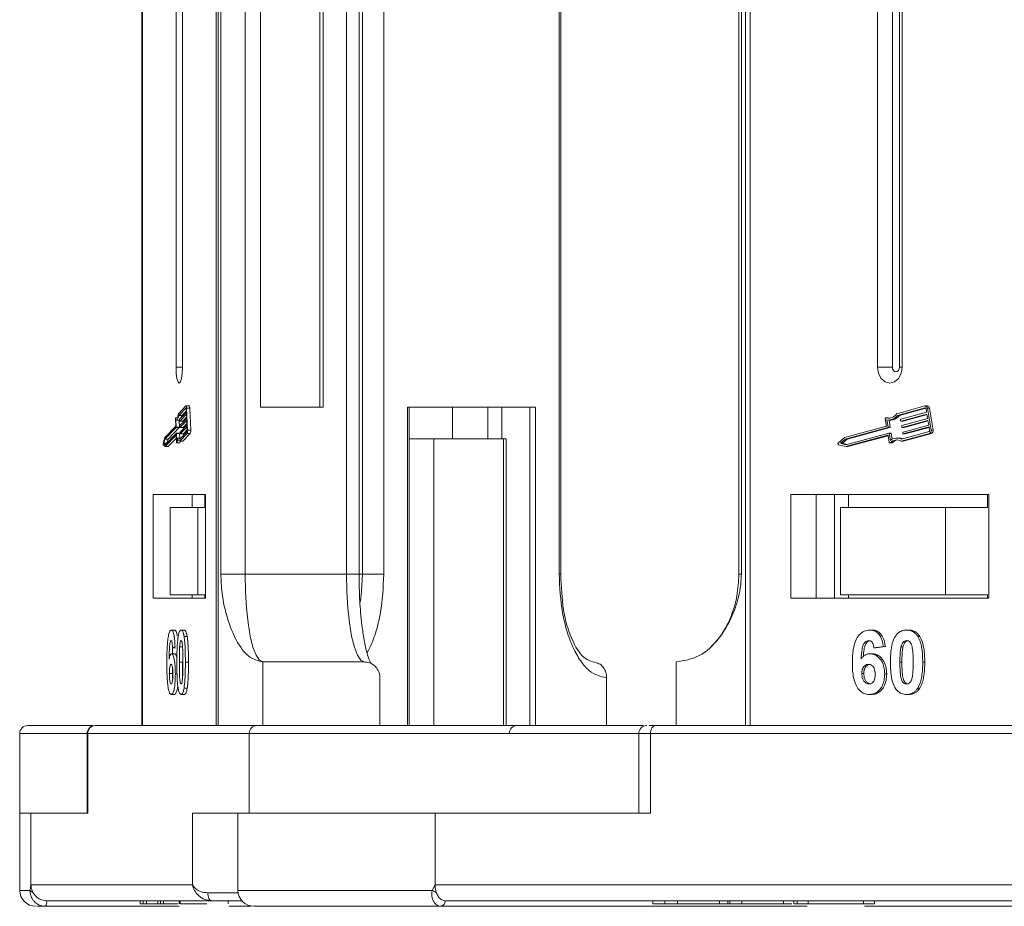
# Model space of a CAD drawing. Header units: millimetres. Extents: x -645 to 830, y -176 to 857.
# Tile 9 of 76: x -136 to -74, y 53 to 109. Entities that reach past the tile are written whole.
import ezdxf

# ---------------------------------------------------------------- set-up
doc = ezdxf.new("R2010")
doc.units = ezdxf.units.MM

msp = doc.modelspace()

# ---------------------------------------------------------------- linework, layer by layer
at = {"color": 7, "linetype": 'Continuous', "lineweight": 15}
for p, q in [((-128.242, 164.526), (-128.242, 64.526)), ((-128.2, 64.526), (-128.2, 164.526)), ((-126.096, 164.526), (-126.096, 87.026)), ((-125.687, 87.026), (-125.687, 164.526)), ((-123.583, 164.526), (-123.583, 64.526)), ((-123.454, 64.526), (-123.454, 164.526)), ((-123.285, 164.526), (-123.285, 74.026)), ((-121.765, 74.026), (-121.765, 164.526)), ((-120.786, 164.526), (-120.786, 84.526)), ((-117.075, 84.526), (-117.075, 164.526)), ((-116.87, 84.526), (-116.87, 164.526)), ((-115.402, 164.526), (-115.402, 74.026)), ((-114.606, 74.026), (-114.606, 164.526)), ((-114.401, 164.526), (-114.401, 74.026)), ((-113.053, 74.026), (-113.053, 164.526)), ((-102.046, 164.526), (-102.046, 74.026)), ((-101.934, 74.026), (-101.934, 164.526)), ((-90.766, 164.526), (-90.766, 74.026)), ((-90.606, 74.026), (-90.606, 164.526)), ((-90.345, 164.526), (-90.345, 64.526)), ((-90.047, 64.526), (-90.047, 164.526)), ((-82.063, 164.526), (-82.063, 87.026)), ((-81.13, 164.526), (-81.13, 87.026)), ((-80.688, 87.026), (-80.688, 164.526)), ((-80.511, 87.026), (-80.511, 164.526)), ((-125.687, 87.026), (-126.096, 87.026)), ((-81.13, 87.026), (-82.063, 87.026)), ((-80.511, 87.026), (-80.688, 87.026)), ((-125.474, 84.593), (-125.94, 84.111)), ((-125.469, 84.478), (-125.928, 84.004)), ((-125.871, 83.763), (-125.445, 84.203)), ((-125.44, 84.088), (-125.866, 83.648)), ((-125.732, 84.004), (-125.449, 84.296)), ((-125.464, 84.478), (-125.469, 84.478)), ((-125.271, 84.597), (-125.467, 84.597)), ((-125.445, 84.203), (-125.455, 84.433)), ((-125.428, 83.801), (-125.44, 84.088)), ((-125.372, 83.078), (-125.432, 84.457)), ((-125.432, 84.457), (-125.236, 84.457)), ((-125.176, 83.078), (-125.236, 84.457)), ((-120.786, 84.526), (-116.87, 84.526)), ((-103.524, 84.526), (-111.575, 84.526)), ((-111.575, 84.526), (-111.575, 64.526)), ((-111.464, 64.526), (-111.464, 84.526)), ((-108.739, 84.526), (-108.739, 82.526)), ((-106.523, 84.526), (-106.523, 82.526)), ((-105.635, 82.526), (-105.635, 84.526)), ((-103.886, 84.526), (-103.886, 64.526)), ((-103.524, 64.526), (-103.524, 84.526)), ((-79.088, 84.593), (-80.856, 84.111)), ((-79.069, 84.478), (-80.81, 84.004)), ((-80.684, 84.004), (-79.024, 84.456)), ((-80.594, 83.763), (-78.978, 84.203)), ((-78.959, 84.088), (-80.575, 83.648)), ((-79.05, 84.478), (-79.069, 84.478)), ((-78.934, 84.597), (-79.06, 84.597)), ((-78.978, 84.203), (-79.015, 84.433)), ((-78.912, 83.801), (-78.959, 84.088)), ((-78.7, 83.078), (-78.926, 84.457)), ((-78.926, 84.457), (-78.8, 84.457)), ((-78.574, 83.078), (-78.8, 84.457)), ((-126.129, 83.781), (-126.11, 83.336)), ((-126.029, 83.852), (-126.117, 83.852)), ((-126.114, 83.85), (-126.03, 83.85)), ((-126.102, 83.718), (-126.082, 83.274)), ((-126.072, 83.708), (-125.877, 83.708)), ((-125.732, 84.004), (-125.928, 84.004)), ((-125.887, 83.274), (-125.905, 83.708)), ((-125.873, 83.671), (-125.876, 83.728)), ((-125.867, 83.647), (-125.672, 83.647)), ((-125.67, 83.648), (-125.866, 83.648)), ((-125.854, 83.361), (-125.428, 83.801)), ((-125.423, 83.686), (-125.849, 83.246)), ((-125.67, 83.648), (-125.432, 83.894)), ((-125.653, 83.246), (-125.414, 83.492)), ((-125.41, 83.398), (-125.423, 83.686)), ((-81.572, 83.781), (-81.499, 83.336)), ((-81.401, 83.852), (-81.528, 83.852)), ((-81.517, 83.85), (-81.391, 83.85)), ((-81.469, 83.718), (-81.396, 83.274)), ((-81.391, 83.85), (-81.401, 83.852)), ((-81.358, 83.708), (-81.232, 83.708)), ((-81.27, 83.274), (-81.341, 83.708)), ((-80.684, 84.004), (-80.81, 84.004)), ((-80.602, 83.671), (-80.611, 83.728)), ((-80.58, 83.647), (-80.454, 83.647)), ((-80.449, 83.648), (-80.575, 83.648)), ((-80.528, 83.361), (-78.912, 83.801)), ((-78.893, 83.686), (-80.509, 83.246)), ((-80.449, 83.648), (-78.953, 84.055)), ((-80.383, 83.246), (-78.887, 83.653)), ((-78.846, 83.398), (-78.893, 83.686)), ((-126.11, 83.336), (-126.805, 82.618)), ((-126.087, 83.24), (-126.795, 82.508)), ((-126.78, 82.163), (-126.072, 82.895)), ((-126.599, 82.508), (-125.891, 83.24)), ((-125.891, 83.24), (-126.087, 83.24)), ((-125.887, 83.274), (-126.082, 83.274)), ((-125.875, 82.895), (-126.071, 82.895)), ((-126.065, 82.872), (-126.046, 82.428)), ((-125.869, 82.872), (-126.065, 82.872)), ((-125.857, 82.58), (-125.869, 82.872)), ((-125.866, 82.388), (-125.4, 82.869)), ((-125.863, 82.51), (-125.405, 82.984)), ((-125.856, 83.268), (-125.858, 83.326)), ((-125.85, 83.245), (-125.654, 83.245)), ((-125.653, 83.246), (-125.849, 83.246)), ((-125.838, 82.866), (-125.841, 82.924)), ((-125.836, 82.958), (-125.41, 83.398)), ((-125.833, 82.843), (-125.637, 82.843)), ((-125.405, 83.284), (-125.831, 82.844)), ((-125.636, 82.844), (-125.831, 82.844)), ((-125.67, 82.388), (-125.204, 82.869)), ((-125.636, 82.844), (-125.397, 83.09)), ((-125.396, 83.054), (-125.405, 83.284)), ((-125.4, 82.869), (-125.204, 82.869)), ((-125.176, 83.078), (-125.372, 83.078)), ((-81.499, 83.336), (-84.137, 82.618)), ((-81.413, 83.24), (-84.1, 82.508)), ((-84.043, 82.163), (-81.357, 82.895)), ((-83.974, 82.508), (-81.287, 83.24)), ((-81.287, 83.24), (-81.413, 83.24)), ((-81.27, 83.274), (-81.396, 83.274)), ((-81.226, 82.895), (-81.352, 82.895)), ((-81.33, 82.872), (-81.257, 82.428)), ((-81.204, 82.872), (-81.33, 82.872)), ((-81.143, 82.504), (-81.204, 82.872)), ((-80.574, 82.388), (-78.806, 82.869)), ((-80.565, 82.51), (-78.824, 82.984)), ((-80.536, 83.268), (-80.545, 83.326)), ((-80.514, 83.245), (-80.388, 83.245)), ((-80.383, 83.246), (-80.509, 83.246)), ((-80.47, 82.866), (-80.479, 82.924)), ((-80.462, 82.958), (-78.846, 83.398)), ((-80.448, 82.388), (-78.679, 82.869)), ((-80.448, 82.843), (-80.322, 82.843)), ((-78.827, 83.284), (-80.443, 82.844)), ((-80.317, 82.844), (-80.443, 82.844)), ((-80.317, 82.844), (-78.821, 83.251)), ((-78.789, 83.054), (-78.827, 83.284)), ((-78.806, 82.869), (-78.679, 82.869)), ((-78.574, 83.078), (-78.7, 83.078)), ((-126.805, 82.618), (-126.907, 82.267)), ((-126.795, 82.508), (-126.87, 82.25)), ((-126.87, 82.25), (-126.78, 82.163)), ((-126.696, 82.25), (-126.87, 82.25)), ((-126.599, 82.508), (-126.795, 82.508)), ((-126.78, 82.044), (-126.091, 82.756)), ((-126.665, 82.282), (-126.599, 82.508)), ((-126.584, 82.044), (-126.076, 82.568)), ((-126.088, 82.756), (-126.091, 82.756)), ((-126.084, 82.733), (-126.066, 82.317)), ((-126.054, 82.271), (-125.858, 82.271)), ((-125.851, 82.283), (-126.047, 82.283)), ((-125.796, 82.58), (-125.938, 82.58)), ((-125.67, 82.388), (-125.866, 82.388)), ((-109.906, 82.526), (-111.464, 82.526)), ((-109.906, 64.526), (-109.906, 82.526)), ((-109.906, 82.526), (-105.549, 82.526)), ((-105.549, 82.526), (-105.549, 64.526)), ((-105.382, 82.526), (-105.549, 82.526)), ((-105.382, 64.526), (-105.382, 82.526)), ((-84.137, 82.618), (-84.526, 82.267)), ((-84.1, 82.508), (-84.386, 82.25)), ((-84.386, 82.25), (-84.043, 82.163)), ((-84.26, 82.25), (-84.386, 82.25)), ((-84.26, 82.25), (-83.974, 82.508)), ((-83.982, 82.18), (-84.26, 82.25)), ((-83.974, 82.508), (-84.1, 82.508)), ((-84.042, 82.044), (-81.427, 82.756)), ((-83.916, 82.044), (-81.4, 82.729)), ((-81.418, 82.756), (-81.427, 82.756)), ((-81.4, 82.733), (-81.332, 82.317)), ((-81.288, 82.271), (-81.161, 82.271)), ((-81.134, 82.283), (-81.26, 82.283)), ((-80.722, 82.58), (-80.848, 82.58)), ((-80.448, 82.388), (-80.574, 82.388)), ((-126.903, 82.161), (-126.78, 82.044)), ((-126.584, 82.044), (-126.78, 82.044)), ((-84.509, 82.161), (-84.042, 82.044)), ((-83.916, 82.044), (-84.042, 82.044)), ((-124.255, 79.026), (-127.527, 79.026)), ((-127.527, 79.026), (-127.527, 72.526)), ((-125.08, 79.026), (-125.08, 78.226)), ((-124.298, 79.026), (-124.298, 78.226)), ((-124.255, 72.526), (-124.255, 79.026)), ((-75.079, 79.026), (-87.496, 79.026)), ((-87.496, 79.026), (-87.496, 72.526)), ((-85.919, 79.026), (-85.919, 72.526)), ((-84.759, 72.526), (-84.759, 79.026)), ((-83.878, 79.026), (-83.878, 78.226)), ((-75.165, 78.226), (-75.165, 79.026)), ((-75.079, 72.526), (-75.079, 79.026)), ((-126.467, 78.226), (-126.467, 72.726)), ((-126.467, 78.226), (-124.728, 78.226)), ((-124.728, 72.726), (-124.728, 78.226)), ((-124.728, 78.226), (-124.255, 78.226)), ((-84.396, 78.226), (-84.396, 72.726)), ((-84.396, 78.226), (-77.8, 78.226)), ((-77.8, 72.726), (-77.8, 78.226)), ((-77.8, 78.226), (-75.165, 78.226)), ((-123.285, 74.026), (-121.765, 74.026)), ((-121.765, 74.026), (-115.402, 74.026)), ((-115.402, 74.026), (-114.606, 74.026)), ((-114.606, 74.026), (-114.401, 74.026)), ((-114.401, 74.026), (-113.053, 74.026)), ((-102.046, 74.026), (-101.934, 74.026)), ((-90.766, 74.026), (-90.606, 74.026)), ((-127.527, 72.526), (-124.255, 72.526)), ((-126.467, 72.726), (-124.728, 72.726)), ((-125.08, 72.726), (-125.08, 72.526)), ((-124.255, 72.726), (-124.728, 72.726)), ((-124.298, 72.526), (-124.298, 72.726)), ((-87.496, 72.526), (-75.079, 72.526)), ((-84.396, 72.726), (-77.8, 72.726)), ((-83.878, 72.526), (-83.878, 72.726)), ((-75.165, 72.726), (-77.8, 72.726)), ((-75.165, 72.726), (-75.165, 72.526)), ((-126.385, 70.526), (-126.189, 70.526)), ((-125.778, 70.526), (-125.582, 70.526)), ((-82.544, 70.526), (-82.418, 70.526)), ((-80.239, 70.526), (-80.113, 70.526)), ((-125.591, 70.115), (-125.395, 70.115)), ((-79.529, 70.115), (-79.403, 70.115)), ((-126.16, 69.482), (-126.318, 69.398)), ((-126.318, 69.398), (-126.122, 69.398)), ((-125.674, 69.467), (-125.87, 69.467)), ((-81.692, 69.482), (-82.289, 69.398)), ((-82.289, 69.398), (-82.163, 69.398)), ((-82.163, 69.398), (-81.566, 69.482)), ((-81.692, 69.482), (-81.566, 69.482)), ((-80.465, 69.467), (-80.591, 69.467)), ((-126.381, 69.039), (-126.185, 69.039)), ((-82.53, 69.039), (-82.404, 69.039)), ((-125.888, 68.499), (-125.692, 68.499)), ((-125.51, 68.499), (-125.314, 68.499)), ((-120.64, 68.526), (-120.64, 64.526)), ((-120.64, 68.526), (-114.277, 68.526)), ((-94.698, 64.526), (-94.698, 68.526)), ((-80.657, 68.499), (-80.531, 68.499)), ((-79.225, 68.499), (-79.099, 68.499)), ((-126.517, 67.797), (-126.321, 67.797)), ((-126.139, 67.779), (-126.029, 67.779)), ((-113.298, 64.526), (-113.298, 67.526)), ((-99.064, 67.526), (-99.064, 64.526)), ((-83.045, 67.797), (-82.919, 67.797)), ((-81.612, 67.779), (-81.486, 67.779)), ((-125.591, 66.881), (-125.395, 66.881)), ((-79.532, 66.881), (-79.406, 66.881)), ((-126.397, 66.475), (-126.201, 66.475)), ((-125.778, 66.475), (-125.582, 66.475)), ((-82.589, 66.475), (-82.463, 66.475)), ((-80.239, 66.475), (-80.113, 66.475)), ((-121.011, 64.526), (-131.149, 64.526)), ((-121.011, 64.526), (-120.64, 64.526)), ((-57.526, 64.526), (-95.996, 64.526)), ((-135.91, 64.026), (-135.91, 59.026)), ((-135.91, 64.026), (-131.68, 64.026)), ((-131.68, 64.026), (-131.68, 59.026)), ((-131.68, 64.026), (-131.638, 64.026)), ((-131.638, 64.026), (-121.501, 64.026)), ((-131.638, 59.026), (-131.638, 64.026)), ((-121.501, 64.026), (-121.501, 59.026)), ((-121.501, 64.026), (-97.05, 64.026)), ((-97.05, 64.026), (-97.05, 59.026)), ((-97.05, 64.026), (-96.311, 64.026)), ((-96.311, 59.026), (-96.311, 64.026)), ((-96.311, 64.026), (-57.841, 64.026)), ((-135.91, 59.026), (-135.91, 54.176)), ((-135.91, 59.026), (-135.202, 59.026)), ((-135.202, 54.526), (-135.202, 59.026)), ((-135.202, 59.026), (-131.638, 59.026)), ((-125.065, 59.026), (-125.065, 54.526)), ((-121.501, 59.026), (-125.065, 59.026)), ((-122.209, 59.026), (-122.209, 54.176)), ((-121.501, 59.026), (-109.836, 59.026)), ((-109.836, 54.526), (-109.836, 59.026)), ((-109.836, 59.026), (-96.311, 59.026)), ((-135.249, 54.176), (-135.202, 54.526)), ((-125.065, 54.526), (-135.202, 54.526)), ((-110.018, 54.176), (-109.836, 54.526)), ((-71.367, 54.526), (-109.836, 54.526)), ((-135.91, 54.176), (-135.249, 54.176)), ((-124.108, 54.026), (-122.198, 54.026)), ((-122.209, 54.176), (-110.018, 54.176)), ((-134.293, 53.176), (-134.296, 53.176)), ((-125.894, 53.176), (-134.293, 53.176)), ((-134.223, 53.526), (-123.857, 53.526)), ((-134.221, 53.526), (-128.348, 53.526)), ((-128.348, 53.526), (-128.348, 53.326)), ((-128.348, 53.326), (-128.151, 53.326)), ((-128.151, 53.526), (-128.151, 53.326)), ((-128.151, 53.326), (-127.941, 53.326)), ((-127.941, 53.526), (-127.941, 53.326)), ((-127.941, 53.326), (-127.247, 53.326)), ((-127.247, 53.526), (-127.247, 53.326)), ((-127.247, 53.326), (-127.076, 53.326)), ((-127.076, 53.526), (-127.076, 53.326)), ((-127.076, 53.326), (-126.88, 53.326)), ((-126.88, 53.526), (-126.88, 53.326)), ((-126.88, 53.326), (-125.993, 53.326)), ((-125.897, 53.526), (-125.897, 53.326)), ((-125.829, 53.526), (-125.829, 53.326)), ((-123.809, 53.526), (-123.896, 53.535)), ((-122.826, 53.526), (-122.826, 53.326)), ((-121.377, 53.176), (-122.762, 53.176)), ((-86.471, 53.176), (-109.476, 53.176)), ((-109.206, 53.526), (-69.868, 53.526)), ((-109.205, 53.526), (-96.161, 53.526)), ((-100.401, 53.176), (-100.398, 53.176)), ((-96.161, 53.526), (-96.161, 53.326)), ((-96.161, 53.326), (-95.414, 53.326)), ((-95.414, 53.526), (-95.414, 53.326)), ((-95.414, 53.326), (-94.618, 53.326)), ((-94.618, 53.526), (-94.618, 53.326)), ((-94.618, 53.326), (-91.982, 53.326)), ((-91.982, 53.526), (-91.982, 53.326)), ((-91.982, 53.326), (-91.456, 53.326)), ((-91.456, 53.526), (-91.456, 53.326)), ((-91.456, 53.326), (-91.335, 53.326)), ((-91.335, 53.526), (-91.335, 53.326)), ((-91.335, 53.326), (-90.589, 53.326)), ((-90.589, 53.526), (-90.589, 53.326)), ((-90.589, 53.326), (-87.961, 53.326)), ((-87.961, 53.526), (-87.961, 53.326)), ((-87.961, 53.326), (-87.447, 53.326)), ((-87.315, 53.526), (-87.315, 53.326)), ((-87.1, 53.526), (-87.1, 53.326)), ((-86.406, 53.526), (-86.406, 53.326)), ((-86.373, 53.326), (-85.971, 53.326)), ((-82.939, 53.526), (-82.939, 53.326)), ((-69.389, 53.176), (-82.874, 53.176)), ((-82.247, 53.326), (-82.247, 53.526))]:
    msp.add_line(p, q, dxfattribs=at)
at = {"color": 7, "linetype": 'Continuous', "lineweight": 15, "flags": 128}
for points in [[(-126.096, 87.026), (-126.08, 86.643), (-126.036, 86.319), (-125.97, 86.102), (-125.891, 86.026), (-125.813, 86.102), (-125.747, 86.319), (-125.702, 86.643), (-125.687, 87.026)], [(-82.063, 87.026), (-82.004, 86.643), (-81.836, 86.319), (-81.584, 86.102), (-81.287, 86.026), (-80.99, 86.102), (-80.739, 86.319), (-80.57, 86.643), (-80.511, 87.026)], [(-81.13, 87.026), (-81.113, 86.917), (-81.065, 86.825), (-80.994, 86.763), (-80.909, 86.741), (-80.824, 86.763), (-80.753, 86.825), (-80.705, 86.917), (-80.688, 87.026)], [(-126.114, 83.85), (-126.091, 83.83), (-126.067, 83.826), (-126.043, 83.837), (-126.02, 83.864), (-125.998, 83.906), (-125.977, 83.961), (-125.957, 84.03), (-125.94, 84.111)], [(-125.474, 84.593), (-125.467, 84.597), (-125.46, 84.594), (-125.453, 84.584), (-125.447, 84.568), (-125.442, 84.546), (-125.437, 84.52), (-125.434, 84.49), (-125.432, 84.457)], [(-125.455, 84.433), (-125.456, 84.444), (-125.457, 84.454), (-125.458, 84.462), (-125.46, 84.47), (-125.462, 84.475), (-125.465, 84.478), (-125.467, 84.479), (-125.469, 84.478)], [(-125.236, 84.457), (-125.238, 84.49), (-125.241, 84.52), (-125.246, 84.546), (-125.251, 84.568), (-125.258, 84.584), (-125.264, 84.594), (-125.271, 84.597)], [(-126.129, 83.781), (-126.129, 83.795), (-126.129, 83.81), (-126.127, 83.823), (-126.125, 83.835), (-126.123, 83.844), (-126.12, 83.849), (-126.117, 83.852), (-126.114, 83.85)], [(-125.928, 84.004), (-125.946, 83.926), (-125.965, 83.859), (-125.986, 83.803), (-126.008, 83.76), (-126.031, 83.729), (-126.054, 83.712), (-126.078, 83.708), (-126.102, 83.718)], [(-125.866, 83.648), (-125.867, 83.647), (-125.868, 83.648), (-125.87, 83.649), (-125.871, 83.652), (-125.872, 83.656), (-125.872, 83.66), (-125.873, 83.665), (-125.873, 83.671)], [(-125.765, 83.873), (-125.75, 83.926), (-125.732, 84.004)], [(-125.672, 83.647), (-125.671, 83.647), (-125.67, 83.648)], [(-81.572, 83.781), (-81.573, 83.795), (-81.571, 83.81), (-81.566, 83.823), (-81.559, 83.835), (-81.55, 83.844), (-81.54, 83.849), (-81.528, 83.852), (-81.517, 83.85)], [(-81.295, 83.829), (-81.301, 83.83), (-81.391, 83.85)], [(-80.454, 83.647), (-80.453, 83.647), (-80.449, 83.648)], [(-126.072, 82.895), (-126.071, 82.895), (-126.07, 82.895), (-126.069, 82.893), (-126.068, 82.891), (-126.067, 82.887), (-126.066, 82.883), (-126.065, 82.878), (-126.065, 82.872)], [(-125.869, 82.872), (-125.87, 82.878), (-125.87, 82.883), (-125.871, 82.887), (-125.872, 82.891), (-125.873, 82.893), (-125.874, 82.895), (-125.875, 82.895)], [(-125.849, 83.246), (-125.85, 83.245), (-125.851, 83.246), (-125.852, 83.247), (-125.853, 83.25), (-125.854, 83.253), (-125.855, 83.258), (-125.855, 83.263), (-125.856, 83.268)], [(-125.831, 82.844), (-125.832, 82.843), (-125.834, 82.843), (-125.835, 82.845), (-125.836, 82.848), (-125.837, 82.851), (-125.838, 82.856), (-125.838, 82.861), (-125.838, 82.866)], [(-125.654, 83.245), (-125.654, 83.245), (-125.653, 83.246)], [(-125.637, 82.843), (-125.637, 82.843), (-125.636, 82.844)], [(-80.388, 83.245), (-80.387, 83.245), (-80.383, 83.246)], [(-80.322, 82.843), (-80.321, 82.843), (-80.317, 82.844)], [(-126.091, 82.756), (-126.09, 82.756), (-126.088, 82.756), (-126.087, 82.754), (-126.086, 82.751), (-126.085, 82.748), (-126.084, 82.743), (-126.084, 82.738), (-126.084, 82.733)], [(-126.047, 82.283), (-126.049, 82.275), (-126.052, 82.271), (-126.055, 82.271), (-126.058, 82.274), (-126.061, 82.281), (-126.063, 82.291), (-126.065, 82.303), (-126.066, 82.317)], [(-126.047, 82.283), (-126.027, 82.347), (-126.005, 82.398), (-125.983, 82.435), (-125.959, 82.456), (-125.935, 82.462), (-125.911, 82.453), (-125.888, 82.428), (-125.866, 82.388)], [(-126.046, 82.428), (-126.025, 82.484), (-126.003, 82.528), (-125.98, 82.558), (-125.957, 82.576), (-125.933, 82.58), (-125.909, 82.57), (-125.886, 82.547), (-125.863, 82.51)], [(-125.858, 82.271), (-125.856, 82.271), (-125.853, 82.275), (-125.851, 82.283)], [(-125.851, 82.283), (-125.831, 82.347), (-125.815, 82.388)], [(-81.26, 82.283), (-81.27, 82.275), (-81.281, 82.271), (-81.292, 82.271), (-81.303, 82.274), (-81.314, 82.281), (-81.322, 82.291), (-81.328, 82.303), (-81.332, 82.317)], [(-120.64, 68.526), (-120.859, 68.632), (-121.07, 68.945), (-121.265, 69.453), (-121.435, 70.137), (-121.575, 70.971), (-121.679, 71.921), (-121.743, 72.953), (-121.765, 74.026)], [(-115.402, 74.026), (-115.38, 72.953), (-115.316, 71.921), (-115.212, 70.971), (-115.072, 70.137), (-114.902, 69.453), (-114.708, 68.945), (-114.497, 68.632), (-114.277, 68.526)], [(-114.401, 74.026), (-114.449, 72.953), (-114.526, 72.313)], [(-96.311, 64.026), (-96.305, 64.124), (-96.287, 64.217), (-96.258, 64.304), (-96.219, 64.38), (-96.171, 64.442), (-96.117, 64.488), (-96.057, 64.517), (-95.996, 64.526)], [(-123.857, 53.526), (-123.906, 53.536), (-123.953, 53.564), (-123.996, 53.61), (-124.034, 53.673), (-124.065, 53.748), (-124.088, 53.835), (-124.103, 53.929), (-124.108, 54.026)]]:
    msp.add_lwpolyline(points, dxfattribs=at)
at = {"color": 7, "linetype": 'Continuous', "lineweight": 15}
for centre, radius, start, end in [((-81.361, 84.422), 0.592, 254.76687, 328.43558), ((-79.068, 84.452), 0.142, 1.77106, 98.23127), ((-79.063, 84.431), 0.0473, 1.77106, 98.23127), ((-78.948, 84.45), 0.148, 2.84754, 84.64316), ((-125.807, 83.737), 0.0693, 157.74345, 187.08697), ((-81.367, 84.386), 0.675, 261.29756, 325.56926), ((-81.258, 84.412), 0.704, 272.12514, 324.63087), ((-80.582, 83.735), 0.03, 112.70639, 193.67636), ((-80.578, 83.671), 0.0236, 181.77106, 278.23127), ((-126.151, 83.266), 0.0693, 337.74345, 7.08697), ((-125.955, 83.266), 0.0693, 337.74345, 7.08697), ((-125.79, 83.334), 0.0693, 157.74345, 187.08697), ((-125.772, 82.932), 0.0693, 157.74345, 187.08697), ((-125.533, 83.037), 0.139, 337.74345, 7.08697), ((-125.785, 83.027), 0.416, 337.74345, 7.08697), ((-125.589, 83.027), 0.416, 337.74345, 7.08697), ((-81.425, 83.267), 0.03, 292.70639, 13.67636), ((-81.354, 82.871), 0.0236, 1.77106, 98.23127), ((-81.299, 83.267), 0.03, 292.70639, 13.67636), ((-81.228, 82.871), 0.0246, 2.84754, 84.64316), ((-80.516, 83.333), 0.03, 112.70639, 193.67636), ((-80.512, 83.269), 0.0236, 181.77106, 278.23127), ((-80.45, 82.931), 0.03, 112.70639, 193.67636), ((-80.446, 82.867), 0.0236, 181.77106, 278.23127), ((-78.848, 83.039), 0.06, 292.70639, 13.67636), ((-78.875, 83.035), 0.18, 292.70639, 13.67636), ((-78.749, 83.035), 0.18, 292.70639, 13.67636), ((-126.738, 82.222), 0.175, 164.87557, 200.07226), ((-84.482, 82.22), 0.0644, 132.93971, 245.68289), ((-81.424, 82.732), 0.0236, 1.77106, 98.23127), ((-80.85, 81.902), 0.559, 60.3608, 137.05481), ((-80.85, 81.954), 0.625, 62.87791, 130.67442), ((-81.162, 82.31), 0.0392, 270.9146, 316.26926), ((-80.707, 81.87), 0.594, 97.58574, 135.98631), ((-80.723, 81.967), 0.613, 67.15343, 89.8647), ((-135.41, 64.026), 0.5, 90, 180), ((-131.18, 64.026), 0.5, 90, 180), ((-131.143, 64.031), 0.495, 90.61838, 180.60531), ((-121.006, 64.031), 0.495, 90.61838, 180.60531), ((-104.681, 64.026), 0.5, 90, 180), ((-96.55, 64.026), 0.5, 90, 180), ((-134.91, 54.176), 1, 180, 270), ((-135.021, 54.307), 0.263, 209.77451, 255.89078), ((-121.209, 54.176), 1, 180, 270), ((-109.435, 55.051), 1.051, 236.30888, 251.90664), ((-134.706, 53.444), 0.49, 326.88023, 9.69209), ((-134.703, 53.442), 0.489, 327.0089, 9.87621), ((-109.523, 53.492), 0.319, 278.09832, 6.1426), ((-109.521, 53.491), 0.318, 278.09796, 6.27563)]:
    msp.add_arc(centre, radius, start, end, dxfattribs=at)
for points, knots in [([(-123.285, 74.026), (-123.267, 73.635), (-123.221, 72.637), (-122.88, 71.183), (-122.312, 69.77), (-121.539, 68.733), (-120.939, 68.595), (-120.64, 68.526)], [0, 0, 0, 0, 0.125713, 0.321276, 0.524466, 0.763484, 1, 1, 1, 1]), ([(-113.863, 68.413), (-113.896, 68.481), (-113.968, 68.625), (-114.129, 69.118), (-114.291, 69.849), (-114.424, 70.744), (-114.509, 71.579), (-114.565, 72.383), (-114.6, 73.187), (-114.604, 73.754), (-114.606, 74.026)], [0, 0, 0, 0, 0.108442, 0.232345, 0.40408, 0.554924, 0.675736, 0.775637, 0.892298, 1, 1, 1, 1]), ([(-114.112, 69.101), (-114.049, 69.207), (-113.823, 69.587), (-113.529, 70.445), (-113.153, 71.947), (-113.092, 73.207), (-113.053, 74.026)], [0, 0, 0, 0, 0.093017, 0.331807, 0.565634, 1, 1, 1, 1]), ([(-102.046, 74.026), (-102.006, 73.208), (-101.945, 71.951), (-101.573, 70.437), (-101.188, 69.396), (-100.71, 68.557), (-100.016, 67.747), (-99.439, 67.613), (-99.064, 67.526)], [0, 0, 0, 0, 0.239457, 0.368361, 0.5, 0.631639, 0.760543, 1, 1, 1, 1]), ([(-99.613, 68.45), (-99.913, 68.515), (-100.517, 68.646), (-101.296, 69.894), (-101.85, 71.746), (-101.913, 73.262), (-101.944, 74.026)], [0, 0, 0, 0, 0.244697, 0.492475, 0.744034, 1, 1, 1, 1]), ([(-94.698, 68.526), (-94.211, 68.603), (-93.237, 68.755), (-91.941, 69.945), (-91.088, 71.496), (-90.664, 72.94), (-90.622, 73.732), (-90.606, 74.026)], [0, 0, 0, 0, 0.249096, 0.498243, 0.745205, 0.90541, 1, 1, 1, 1]), ([(-90.766, 74.026), (-90.789, 73.567), (-90.821, 72.928), (-91.027, 72.038), (-91.261, 71.329), (-91.633, 70.571), (-92.053, 69.94), (-92.371, 69.632), (-92.507, 69.501)], [0, 0, 0, 0, 0.254263, 0.354083, 0.518608, 0.68716, 0.866461, 1, 1, 1, 1]), ([(-126.674, 68.472), (-126.674, 68.606), (-126.672, 69.007), (-126.653, 69.563), (-126.596, 70.071), (-126.526, 70.374), (-126.45, 70.512), (-126.402, 70.522), (-126.385, 70.526)], [0, 0, 0, 0, 0.142337, 0.429127, 0.589943, 0.751205, 0.909895, 1, 1, 1, 1]), ([(-126.385, 70.526), (-126.357, 70.515), (-126.307, 70.496), (-126.243, 70.312), (-126.194, 70.035), (-126.17, 69.739), (-126.163, 69.539), (-126.16, 69.482)], [0, 0, 0, 0, 0.242691, 0.439002, 0.635006, 0.895059, 1, 1, 1, 1]), ([(-126.025, 70.167), (-126.027, 70.183), (-126.042, 70.305), (-126.089, 70.44), (-126.146, 70.52), (-126.179, 70.525), (-126.189, 70.526)], [0, 0, 0, 0, 0.059323, 0.467981, 0.83268, 1, 1, 1, 1]), ([(-125.964, 70.12), (-125.955, 70.17), (-125.937, 70.272), (-125.902, 70.388), (-125.864, 70.471), (-125.829, 70.509), (-125.8, 70.524), (-125.785, 70.525), (-125.778, 70.526)], [0, 0, 0, 0, 0.193776, 0.3936, 0.587864, 0.788908, 0.894169, 1, 1, 1, 1]), ([(-125.778, 70.526), (-125.764, 70.524), (-125.736, 70.519), (-125.696, 70.475), (-125.657, 70.398), (-125.627, 70.299), (-125.606, 70.201), (-125.596, 70.144), (-125.591, 70.115)], [0, 0, 0, 0, 0.192627, 0.388684, 0.582013, 0.783201, 0.891038, 1, 1, 1, 1]), ([(-125.395, 70.115), (-125.404, 70.165), (-125.422, 70.267), (-125.456, 70.384), (-125.495, 70.468), (-125.53, 70.508), (-125.559, 70.524), (-125.574, 70.525), (-125.582, 70.526)], [0, 0, 0, 0, 0.192795, 0.391133, 0.584584, 0.78508, 0.892229, 1, 1, 1, 1]), ([(-83.642, 68.472), (-83.64, 68.606), (-83.633, 69.007), (-83.563, 69.563), (-83.347, 70.071), (-83.078, 70.374), (-82.791, 70.512), (-82.61, 70.522), (-82.544, 70.526)], [0, 0, 0, 0, 0.142337, 0.429127, 0.589943, 0.751205, 0.909895, 1, 1, 1, 1]), ([(-82.544, 70.526), (-82.438, 70.515), (-82.247, 70.496), (-82.005, 70.312), (-81.818, 70.035), (-81.728, 69.739), (-81.7, 69.539), (-81.692, 69.482)], [0, 0, 0, 0, 0.2426908, 0.4390024, 0.635006, 0.8950587, 1, 1, 1, 1]), ([(-81.566, 69.482), (-81.587, 69.614), (-81.63, 69.879), (-81.796, 70.222), (-82.034, 70.445), (-82.253, 70.52), (-82.378, 70.525), (-82.418, 70.526)], [0, 0, 0, 0, 0.241162, 0.485196, 0.708842, 0.908431, 1, 1, 1, 1]), ([(-80.947, 70.12), (-80.913, 70.17), (-80.843, 70.272), (-80.712, 70.388), (-80.565, 70.471), (-80.434, 70.509), (-80.324, 70.524), (-80.268, 70.525), (-80.239, 70.526)], [0, 0, 0, 0, 0.193776, 0.3936, 0.587864, 0.788908, 0.894169, 1, 1, 1, 1]), ([(-80.239, 70.526), (-80.188, 70.524), (-80.083, 70.519), (-79.929, 70.475), (-79.782, 70.398), (-79.669, 70.299), (-79.586, 70.201), (-79.548, 70.144), (-79.529, 70.115)], [0, 0, 0, 0, 0.192627, 0.388684, 0.582013, 0.783201, 0.891038, 1, 1, 1, 1]), ([(-79.403, 70.115), (-79.438, 70.165), (-79.508, 70.267), (-79.637, 70.384), (-79.784, 70.468), (-79.915, 70.508), (-80.027, 70.524), (-80.084, 70.525), (-80.113, 70.526)], [0, 0, 0, 0, 0.192795, 0.391133, 0.584584, 0.78508, 0.892229, 1, 1, 1, 1]), ([(-126.405, 69.859), (-126.416, 69.854), (-126.438, 69.843), (-126.469, 69.743), (-126.498, 69.571), (-126.521, 69.209), (-126.526, 68.909), (-126.529, 68.704)], [0, 0, 0, 0, 0.112049, 0.22438, 0.370115, 0.570276, 1, 1, 1, 1]), ([(-126.318, 69.398), (-126.32, 69.476), (-126.324, 69.597), (-126.343, 69.742), (-126.364, 69.823), (-126.386, 69.855), (-126.4, 69.858), (-126.405, 69.859)], [0, 0, 0, 0, 0.33384, 0.5245467, 0.7163724, 0.8918244, 1, 1, 1, 1]), ([(-126.045, 68.507), (-126.045, 68.64), (-126.044, 68.944), (-126.029, 69.471), (-126, 69.891), (-125.968, 70.097), (-125.964, 70.12)], [0, 0, 0, 0, 0.237381, 0.538918, 0.949082, 1, 1, 1, 1]), ([(-125.87, 69.467), (-125.865, 69.536), (-125.858, 69.648), (-125.836, 69.774), (-125.81, 69.84), (-125.79, 69.857), (-125.779, 69.859), (-125.778, 69.859)], [0, 0, 0, 0, 0.334804, 0.542561, 0.750382, 0.970721, 1, 1, 1, 1]), ([(-125.778, 69.859), (-125.766, 69.854), (-125.745, 69.843), (-125.719, 69.769), (-125.696, 69.629), (-125.676, 69.357), (-125.669, 68.961), (-125.668, 68.654), (-125.668, 68.499)], [0, 0, 0, 0, 0.105646, 0.186221, 0.267042, 0.431541, 0.712708, 1, 1, 1, 1]), ([(-125.591, 70.115), (-125.582, 70.061), (-125.566, 69.951), (-125.545, 69.72), (-125.526, 69.424), (-125.516, 69.093), (-125.511, 68.783), (-125.511, 68.594), (-125.51, 68.499)], [0, 0, 0, 0, 0.118432, 0.2393289, 0.4494336, 0.6641784, 0.8318201, 1, 1, 1, 1]), ([(-125.314, 68.499), (-125.315, 68.632), (-125.316, 68.93), (-125.329, 69.42), (-125.355, 69.842), (-125.387, 70.059), (-125.395, 70.115)], [0, 0, 0, 0, 0.2367747, 0.5279276, 0.8783337, 1, 1, 1, 1]), ([(-82.62, 69.859), (-82.662, 69.854), (-82.746, 69.843), (-82.865, 69.743), (-82.975, 69.571), (-83.059, 69.209), (-83.078, 68.909), (-83.091, 68.704)], [0, 0, 0, 0, 0.112049, 0.22438, 0.370115, 0.570276, 1, 1, 1, 1]), ([(-82.952, 68.864), (-82.947, 68.943), (-82.933, 69.15), (-82.892, 69.424), (-82.797, 69.666), (-82.687, 69.796), (-82.579, 69.854), (-82.518, 69.858), (-82.494, 69.859)], [0, 0, 0, 0, 0.187792, 0.48711, 0.651599, 0.817152, 0.928239, 1, 1, 1, 1]), ([(-82.289, 69.398), (-82.299, 69.476), (-82.314, 69.597), (-82.384, 69.742), (-82.466, 69.823), (-82.55, 69.855), (-82.601, 69.858), (-82.62, 69.859)], [0, 0, 0, 0, 0.33384, 0.524547, 0.716372, 0.891824, 1, 1, 1, 1]), ([(-81.254, 68.507), (-81.253, 68.64), (-81.249, 68.944), (-81.192, 69.471), (-81.083, 69.891), (-80.961, 70.097), (-80.947, 70.12)], [0, 0, 0, 0, 0.237381, 0.538918, 0.949082, 1, 1, 1, 1]), ([(-80.591, 69.467), (-80.573, 69.536), (-80.543, 69.648), (-80.459, 69.774), (-80.363, 69.84), (-80.286, 69.857), (-80.244, 69.859), (-80.239, 69.859)], [0, 0, 0, 0, 0.334804, 0.542561, 0.750382, 0.970721, 1, 1, 1, 1]), ([(-80.465, 69.467), (-80.446, 69.536), (-80.417, 69.648), (-80.333, 69.774), (-80.237, 69.84), (-80.16, 69.857), (-80.118, 69.859), (-80.113, 69.859)], [0, 0, 0, 0, 0.3348035, 0.5425606, 0.750382, 0.9707212, 1, 1, 1, 1]), ([(-80.239, 69.859), (-80.195, 69.854), (-80.117, 69.843), (-80.017, 69.769), (-79.931, 69.629), (-79.854, 69.357), (-79.825, 68.961), (-79.823, 68.654), (-79.822, 68.499)], [0, 0, 0, 0, 0.1056461, 0.1862213, 0.267042, 0.4315406, 0.7127076, 1, 1, 1, 1]), ([(-79.529, 70.115), (-79.499, 70.061), (-79.437, 69.951), (-79.355, 69.72), (-79.286, 69.424), (-79.247, 69.093), (-79.228, 68.783), (-79.226, 68.594), (-79.225, 68.499)], [0, 0, 0, 0, 0.118432, 0.2393289, 0.4494336, 0.6641784, 0.8318201, 1, 1, 1, 1]), ([(-79.099, 68.499), (-79.1, 68.632), (-79.104, 68.93), (-79.155, 69.42), (-79.252, 69.842), (-79.372, 70.059), (-79.403, 70.115)], [0, 0, 0, 0, 0.236775, 0.527928, 0.878334, 1, 1, 1, 1]), ([(-126.327, 69.011), (-126.326, 69.041), (-126.324, 69.173), (-126.317, 69.3), (-126.311, 69.398)], [0, 0, 0, 0, 0.2329488, 1, 1, 1, 1]), ([(-125.888, 68.499), (-125.888, 68.566), (-125.887, 68.699), (-125.886, 68.88), (-125.884, 69.041), (-125.881, 69.184), (-125.878, 69.327), (-125.873, 69.42), (-125.87, 69.467)], [0, 0, 0, 0, 0.20527, 0.410616, 0.557148, 0.703844, 0.851475, 1, 1, 1, 1]), ([(-80.657, 68.499), (-80.657, 68.566), (-80.656, 68.699), (-80.652, 68.88), (-80.644, 69.041), (-80.633, 69.184), (-80.619, 69.327), (-80.6, 69.42), (-80.591, 69.467)], [0, 0, 0, 0, 0.20527, 0.4106157, 0.5571475, 0.7038444, 0.8514751, 1, 1, 1, 1]), ([(-80.531, 68.499), (-80.531, 68.566), (-80.53, 68.699), (-80.526, 68.88), (-80.518, 69.041), (-80.507, 69.184), (-80.492, 69.327), (-80.474, 69.42), (-80.465, 69.467)], [0, 0, 0, 0, 0.20527, 0.410616, 0.557148, 0.703844, 0.851475, 1, 1, 1, 1]), ([(-126.529, 68.704), (-126.519, 68.752), (-126.5, 68.85), (-126.47, 68.942), (-126.444, 68.992), (-126.424, 69.02), (-126.403, 69.035), (-126.388, 69.038), (-126.381, 69.039)], [0, 0, 0, 0, 0.2436536, 0.4957602, 0.6178923, 0.7415029, 0.8700251, 1, 1, 1, 1]), ([(-126.381, 69.039), (-126.353, 69.027), (-126.298, 69.002), (-126.226, 68.786), (-126.172, 68.485), (-126.143, 68.132), (-126.141, 67.888), (-126.139, 67.779)], [0, 0, 0, 0, 0.210216, 0.421975, 0.620016, 0.831037, 1, 1, 1, 1]), ([(-126.043, 68.805), (-126.044, 68.81), (-126.065, 68.916), (-126.116, 69.012), (-126.165, 69.031), (-126.185, 69.039)], [0, 0, 0, 0, 0.0254344, 0.5962946, 1, 1, 1, 1]), ([(-83.091, 68.704), (-83.055, 68.752), (-82.981, 68.85), (-82.868, 68.942), (-82.77, 68.992), (-82.693, 69.02), (-82.612, 69.035), (-82.557, 69.038), (-82.53, 69.039)], [0, 0, 0, 0, 0.243654, 0.49576, 0.617892, 0.741503, 0.870025, 1, 1, 1, 1]), ([(-82.53, 69.039), (-82.424, 69.027), (-82.213, 69.002), (-81.943, 68.786), (-81.737, 68.485), (-81.627, 68.132), (-81.617, 67.888), (-81.612, 67.779)], [0, 0, 0, 0, 0.2102159, 0.4219747, 0.6200164, 0.8310369, 1, 1, 1, 1]), ([(-81.486, 67.779), (-81.493, 67.914), (-81.507, 68.185), (-81.646, 68.553), (-81.871, 68.844), (-82.137, 69.016), (-82.325, 69.032), (-82.404, 69.039)], [0, 0, 0, 0, 0.209315, 0.420684, 0.62175, 0.843313, 1, 1, 1, 1]), ([(-126.397, 66.475), (-126.424, 66.485), (-126.48, 66.507), (-126.553, 66.708), (-126.613, 67.013), (-126.662, 67.549), (-126.673, 68.059), (-126.674, 68.414), (-126.674, 68.472)], [0, 0, 0, 0, 0.148269, 0.297647, 0.442421, 0.607851, 0.935658, 1, 1, 1, 1]), ([(-126.517, 67.797), (-126.516, 67.879), (-126.514, 68.015), (-126.496, 68.185), (-126.471, 68.294), (-126.44, 68.362), (-126.418, 68.369), (-126.408, 68.372)], [0, 0, 0, 0, 0.276721, 0.45687, 0.637007, 0.824068, 1, 1, 1, 1]), ([(-126.408, 68.372), (-126.394, 68.367), (-126.368, 68.357), (-126.335, 68.263), (-126.311, 68.127), (-126.298, 67.943), (-126.297, 67.81), (-126.297, 67.74)], [0, 0, 0, 0, 0.2137567, 0.3949441, 0.5765849, 0.7773109, 1, 1, 1, 1]), ([(-126.321, 67.797), (-126.321, 67.881), (-126.321, 67.98), (-126.311, 68.063), (-126.31, 68.074)], [0, 0, 0, 0, 0.858307, 1, 1, 1, 1]), ([(-125.778, 66.475), (-125.805, 66.485), (-125.861, 66.506), (-125.933, 66.703), (-125.992, 67.017), (-126.04, 67.628), (-126.043, 68.149), (-126.045, 68.507)], [0, 0, 0, 0, 0.147528, 0.296569, 0.43214, 0.608737, 1, 1, 1, 1]), ([(-125.778, 67.142), (-125.792, 67.15), (-125.814, 67.162), (-125.84, 67.249), (-125.861, 67.4), (-125.881, 67.672), (-125.887, 68.061), (-125.887, 68.352), (-125.888, 68.499)], [0, 0, 0, 0, 0.125351, 0.2021974, 0.2791824, 0.4597421, 0.727968, 1, 1, 1, 1]), ([(-125.68, 67.642), (-125.684, 67.781), (-125.692, 68.065), (-125.692, 68.352), (-125.692, 68.499)], [0, 0, 0, 0, 0.4880554, 1, 1, 1, 1]), ([(-125.668, 68.499), (-125.668, 68.432), (-125.668, 68.299), (-125.669, 68.118), (-125.671, 67.957), (-125.674, 67.815), (-125.678, 67.673), (-125.683, 67.581), (-125.685, 67.534)], [0, 0, 0, 0, 0.205942, 0.411959, 0.558149, 0.704502, 0.851801, 1, 1, 1, 1]), ([(-125.51, 68.499), (-125.511, 68.365), (-125.512, 68.062), (-125.526, 67.542), (-125.554, 67.12), (-125.587, 66.911), (-125.591, 66.881)], [0, 0, 0, 0, 0.236629, 0.537361, 0.932986, 1, 1, 1, 1]), ([(-125.395, 66.881), (-125.387, 66.935), (-125.371, 67.045), (-125.349, 67.277), (-125.331, 67.575), (-125.32, 67.907), (-125.315, 68.217), (-125.315, 68.405), (-125.314, 68.499)], [0, 0, 0, 0, 0.11827, 0.23888, 0.450732, 0.667209, 0.83334, 1, 1, 1, 1]), ([(-114.277, 68.526), (-114.167, 68.515), (-113.947, 68.493), (-113.654, 68.321), (-113.432, 68.067), (-113.315, 67.786), (-113.303, 67.6), (-113.298, 67.526)], [0, 0, 0, 0, 0.2146939, 0.4293877, 0.6440816, 0.8587754, 1, 1, 1, 1]), ([(-99.064, 67.526), (-99.074, 67.639), (-99.094, 67.864), (-99.248, 68.159), (-99.431, 68.362), (-99.572, 68.419), (-99.619, 68.437)], [0, 0, 0, 0, 0.286071, 0.572143, 0.858214, 1, 1, 1, 1]), ([(-82.589, 66.475), (-82.694, 66.485), (-82.904, 66.507), (-83.184, 66.708), (-83.41, 67.013), (-83.597, 67.549), (-83.639, 68.059), (-83.642, 68.414), (-83.642, 68.472)], [0, 0, 0, 0, 0.148269, 0.297647, 0.442421, 0.607851, 0.935658, 1, 1, 1, 1]), ([(-83.045, 67.797), (-83.041, 67.879), (-83.035, 68.015), (-82.964, 68.185), (-82.87, 68.294), (-82.754, 68.362), (-82.671, 68.369), (-82.63, 68.372)], [0, 0, 0, 0, 0.276721, 0.45687, 0.637007, 0.824068, 1, 1, 1, 1]), ([(-82.919, 67.797), (-82.915, 67.879), (-82.909, 68.015), (-82.838, 68.185), (-82.743, 68.294), (-82.628, 68.362), (-82.545, 68.369), (-82.504, 68.372)], [0, 0, 0, 0, 0.276721, 0.45687, 0.637007, 0.824068, 1, 1, 1, 1]), ([(-82.63, 68.372), (-82.578, 68.367), (-82.481, 68.357), (-82.356, 68.263), (-82.264, 68.127), (-82.216, 67.943), (-82.212, 67.81), (-82.209, 67.74)], [0, 0, 0, 0, 0.213757, 0.394944, 0.576585, 0.777311, 1, 1, 1, 1]), ([(-80.239, 66.475), (-80.344, 66.485), (-80.555, 66.506), (-80.83, 66.703), (-81.054, 67.017), (-81.235, 67.628), (-81.246, 68.149), (-81.254, 68.507)], [0, 0, 0, 0, 0.147528, 0.296569, 0.43214, 0.608737, 1, 1, 1, 1]), ([(-80.239, 67.142), (-80.292, 67.15), (-80.378, 67.162), (-80.478, 67.249), (-80.557, 67.4), (-80.63, 67.672), (-80.653, 68.061), (-80.656, 68.352), (-80.657, 68.499)], [0, 0, 0, 0, 0.125351, 0.202197, 0.279182, 0.459742, 0.727968, 1, 1, 1, 1]), ([(-80.113, 67.142), (-80.166, 67.15), (-80.252, 67.162), (-80.352, 67.249), (-80.431, 67.4), (-80.504, 67.672), (-80.526, 68.061), (-80.53, 68.352), (-80.531, 68.499)], [0, 0, 0, 0, 0.125351, 0.202197, 0.279182, 0.459742, 0.727968, 1, 1, 1, 1]), ([(-79.822, 68.499), (-79.822, 68.432), (-79.823, 68.299), (-79.827, 68.118), (-79.835, 67.957), (-79.846, 67.815), (-79.86, 67.673), (-79.879, 67.581), (-79.888, 67.534)], [0, 0, 0, 0, 0.205942, 0.411959, 0.558149, 0.704502, 0.851801, 1, 1, 1, 1]), ([(-79.225, 68.499), (-79.226, 68.365), (-79.23, 68.062), (-79.285, 67.542), (-79.392, 67.12), (-79.514, 66.911), (-79.532, 66.881)], [0, 0, 0, 0, 0.236629, 0.537361, 0.932986, 1, 1, 1, 1]), ([(-79.406, 66.881), (-79.375, 66.935), (-79.314, 67.045), (-79.23, 67.277), (-79.161, 67.575), (-79.12, 67.907), (-79.101, 68.217), (-79.1, 68.405), (-79.099, 68.499)], [0, 0, 0, 0, 0.11827, 0.23888, 0.450732, 0.667209, 0.83334, 1, 1, 1, 1]), ([(-126.4, 67.142), (-126.414, 67.149), (-126.442, 67.163), (-126.478, 67.28), (-126.503, 67.437), (-126.515, 67.62), (-126.516, 67.739), (-126.517, 67.797)], [0, 0, 0, 0, 0.207905, 0.419981, 0.630626, 0.821735, 1, 1, 1, 1]), ([(-126.297, 67.74), (-126.298, 67.654), (-126.299, 67.517), (-126.314, 67.338), (-126.336, 67.229), (-126.366, 67.155), (-126.388, 67.146), (-126.4, 67.142)], [0, 0, 0, 0, 0.288697, 0.463553, 0.639942, 0.801808, 1, 1, 1, 1]), ([(-126.139, 67.779), (-126.141, 67.645), (-126.144, 67.375), (-126.178, 66.994), (-126.236, 66.694), (-126.313, 66.503), (-126.369, 66.484), (-126.397, 66.475)], [0, 0, 0, 0, 0.197831, 0.3973, 0.59891, 0.798741, 1, 1, 1, 1]), ([(-126.306, 67.45), (-126.311, 67.507), (-126.32, 67.619), (-126.321, 67.739), (-126.321, 67.797)], [0, 0, 0, 0, 0.515822, 1, 1, 1, 1]), ([(-125.685, 67.534), (-125.69, 67.465), (-125.698, 67.354), (-125.72, 67.228), (-125.744, 67.162), (-125.765, 67.144), (-125.776, 67.142), (-125.778, 67.142)], [0, 0, 0, 0, 0.333678, 0.540413, 0.747264, 0.961209, 1, 1, 1, 1]), ([(-82.601, 67.142), (-82.653, 67.149), (-82.759, 67.163), (-82.896, 67.28), (-82.994, 67.437), (-83.039, 67.62), (-83.043, 67.739), (-83.045, 67.797)], [0, 0, 0, 0, 0.207905, 0.419981, 0.630626, 0.821735, 1, 1, 1, 1]), ([(-82.474, 67.142), (-82.527, 67.149), (-82.633, 67.163), (-82.769, 67.28), (-82.868, 67.437), (-82.913, 67.62), (-82.917, 67.739), (-82.919, 67.797)], [0, 0, 0, 0, 0.2079047, 0.4199807, 0.6306256, 0.821735, 1, 1, 1, 1]), ([(-82.209, 67.74), (-82.213, 67.654), (-82.218, 67.517), (-82.274, 67.338), (-82.36, 67.229), (-82.472, 67.155), (-82.555, 67.146), (-82.601, 67.142)], [0, 0, 0, 0, 0.288697, 0.463553, 0.639942, 0.801808, 1, 1, 1, 1]), ([(-81.612, 67.779), (-81.619, 67.645), (-81.631, 67.375), (-81.759, 66.994), (-81.981, 66.694), (-82.27, 66.503), (-82.482, 66.484), (-82.589, 66.475)], [0, 0, 0, 0, 0.197831, 0.3973, 0.59891, 0.798741, 1, 1, 1, 1]), ([(-82.463, 66.475), (-82.358, 66.484), (-82.148, 66.503), (-81.865, 66.686), (-81.645, 66.974), (-81.507, 67.352), (-81.493, 67.635), (-81.486, 67.779)], [0, 0, 0, 0, 0.198208, 0.398397, 0.584963, 0.787074, 1, 1, 1, 1]), ([(-79.888, 67.534), (-79.906, 67.465), (-79.936, 67.354), (-80.019, 67.228), (-80.114, 67.162), (-80.191, 67.144), (-80.233, 67.142), (-80.239, 67.142)], [0, 0, 0, 0, 0.333678, 0.540413, 0.747264, 0.961209, 1, 1, 1, 1]), ([(-126.201, 66.475), (-126.173, 66.484), (-126.118, 66.502), (-126.045, 66.69), (-125.999, 66.879), (-125.987, 67.011), (-125.986, 67.028)], [0, 0, 0, 0, 0.324043, 0.651325, 0.956335, 1, 1, 1, 1]), ([(-125.591, 66.881), (-125.6, 66.831), (-125.619, 66.729), (-125.653, 66.613), (-125.692, 66.53), (-125.726, 66.492), (-125.755, 66.477), (-125.77, 66.476), (-125.778, 66.475)], [0, 0, 0, 0, 0.193769, 0.393564, 0.587886, 0.789131, 0.894283, 1, 1, 1, 1]), ([(-125.582, 66.475), (-125.568, 66.477), (-125.541, 66.482), (-125.5, 66.525), (-125.461, 66.603), (-125.432, 66.7), (-125.41, 66.797), (-125.4, 66.853), (-125.395, 66.881)], [0, 0, 0, 0, 0.193594, 0.390501, 0.584817, 0.78683, 0.892868, 1, 1, 1, 1]), ([(-79.532, 66.881), (-79.566, 66.831), (-79.636, 66.729), (-79.767, 66.613), (-79.914, 66.53), (-80.045, 66.492), (-80.155, 66.477), (-80.211, 66.476), (-80.239, 66.475)], [0, 0, 0, 0, 0.193769, 0.393564, 0.587886, 0.789131, 0.894283, 1, 1, 1, 1]), ([(-80.113, 66.475), (-80.062, 66.477), (-79.957, 66.482), (-79.803, 66.525), (-79.656, 66.603), (-79.543, 66.7), (-79.461, 66.797), (-79.424, 66.853), (-79.406, 66.881)], [0, 0, 0, 0, 0.193594, 0.390501, 0.584817, 0.78683, 0.892868, 1, 1, 1, 1]), ([(-131.324, 64.526), (-131.783, 64.526), (-132.772, 64.526), (-133.896, 64.526), (-134.781, 64.526), (-135.265, 64.526), (-135.465, 64.526), (-135.409, 64.526), (-135.408, 64.526)], [0, 0, 0, 0, 0.178769, 0.384404, 0.590007, 0.795641, 0.99696, 1, 1, 1, 1]), ([(-96.747, 64.526), (-97.024, 64.526), (-98.387, 64.526), (-100.775, 64.526), (-103.866, 64.526), (-106.81, 64.526), (-109.564, 64.526), (-112.077, 64.526), (-114.331, 64.526), (-116.491, 64.526), (-118.429, 64.526), (-120.04, 64.526), (-120.691, 64.526), (-121.011, 64.526)], [0, 0, 0, 0, 0.023037, 0.113376, 0.205622, 0.297883, 0.390129, 0.482389, 0.572713, 0.663052, 0.778592, 0.890986, 1, 1, 1, 1]), ([(-95.996, 64.526), (-96.117, 64.526), (-96.293, 64.526), (-96.372, 64.526), (-96.397, 64.526)], [0, 0, 0, 0, 0.692903, 1, 1, 1, 1]), ([(-125.065, 54.526), (-124.98, 54.41), (-124.847, 54.229), (-124.464, 54.058), (-124.219, 54.036), (-124.108, 54.026)], [0, 0, 0, 0, 0.498413, 0.772928, 1, 1, 1, 1]), ([(-123.857, 53.526), (-124.004, 53.543), (-124.315, 53.579), (-124.691, 53.829), (-124.962, 54.159), (-125.031, 54.404), (-125.065, 54.526)], [0, 0, 0, 0, 0.23435, 0.498195, 0.748869, 1, 1, 1, 1]), ([(-134.296, 53.176), (-134.385, 53.183), (-134.546, 53.197), (-134.785, 53.3), (-134.976, 53.446), (-135.118, 53.629), (-135.205, 53.812), (-135.251, 53.998), (-135.25, 54.12), (-135.249, 54.176)], [0, 0, 0, 0, 0.172016, 0.312756, 0.499599, 0.630391, 0.758026, 0.889228, 1, 1, 1, 1]), ([(-135.085, 54.052), (-135.023, 53.958), (-134.9, 53.77), (-134.612, 53.589), (-134.375, 53.529), (-134.244, 53.527), (-134.223, 53.526)], [0, 0, 0, 0, 0.313335, 0.626691, 0.940048, 1, 1, 1, 1]), ([(-109.478, 53.176), (-109.535, 53.183), (-109.64, 53.197), (-109.794, 53.3), (-109.915, 53.446), (-109.999, 53.629), (-110.043, 53.812), (-110.053, 53.998), (-110.029, 54.12), (-110.018, 54.176)], [0, 0, 0, 0, 0.172016, 0.312756, 0.499599, 0.630391, 0.758026, 0.889228, 1, 1, 1, 1]), ([(-109.761, 54.052), (-109.721, 53.958), (-109.642, 53.77), (-109.456, 53.589), (-109.303, 53.529), (-109.219, 53.527), (-109.206, 53.526)], [0, 0, 0, 0, 0.313335, 0.626691, 0.940048, 1, 1, 1, 1]), ([(-134.841, 53.176), (-134.846, 53.176), (-134.86, 53.176), (-134.525, 53.176), (-134.293, 53.176)], [0, 0, 0, 0, 0.306837, 1, 1, 1, 1]), ([(-134.223, 53.526), (-134.223, 53.526), (-134.223, 53.526), (-134.222, 53.526), (-134.222, 53.526), (-134.221, 53.526)], [0, 0, 0, 0, 0.384699, 0.69235, 1, 1, 1, 1]), ([(-125.829, 53.326), (-125.798, 53.326), (-125.702, 53.326), (-125.376, 53.326), (-124.804, 53.326), (-124.354, 53.326), (-124.158, 53.326)], [0, 0, 0, 0, 0.153601, 0.465046, 0.766722, 1, 1, 1, 1]), ([(-121.947, 53.526), (-121.995, 53.526), (-122.125, 53.526), (-122.42, 53.526), (-122.675, 53.526), (-122.8, 53.526)], [0, 0, 0, 0, 0.226672, 0.620276, 1, 1, 1, 1]), ([(-121.202, 53.176), (-121.173, 53.176), (-121.086, 53.176), (-120.17, 53.176), (-118.661, 53.176), (-117.098, 53.176), (-115.031, 53.176), (-112.449, 53.176), (-110.457, 53.176), (-109.476, 53.176)], [0, 0, 0, 0, 0.1112473, 0.3444083, 0.4587555, 0.5730843, 0.7194349, 0.8618297, 1, 1, 1, 1]), ([(-109.206, 53.526), (-109.206, 53.526), (-109.205, 53.526), (-109.205, 53.526), (-109.205, 53.526), (-109.205, 53.526)], [0, 0, 0, 0, 0.3846993, 0.6923496, 1, 1, 1, 1]), ([(-87.31, 53.326), (-87.31, 53.326), (-87.316, 53.326), (-87.232, 53.326), (-87.114, 53.326), (-87.1, 53.326)], [0, 0, 0, 0, 0.0968195, 0.8920751, 1, 1, 1, 1]), ([(-87.1, 53.326), (-87.068, 53.326), (-87.003, 53.326), (-86.89, 53.326), (-86.777, 53.326), (-86.66, 53.326), (-86.538, 53.326), (-86.45, 53.326), (-86.406, 53.326)], [0, 0, 0, 0, 0.185429, 0.37219, 0.527708, 0.683877, 0.841678, 1, 1, 1, 1]), ([(-86.406, 53.326), (-86.3, 53.326), (-85.978, 53.326), (-85.347, 53.326), (-84.56, 53.326), (-83.782, 53.326), (-83.27, 53.326), (-83.003, 53.326), (-82.939, 53.326)], [0, 0, 0, 0, 0.101398, 0.306996, 0.506144, 0.685262, 0.924557, 1, 1, 1, 1]), ([(-82.939, 53.326), (-82.858, 53.326), (-82.614, 53.326), (-82.314, 53.326), (-82.276, 53.326), (-82.259, 53.326)], [0, 0, 0, 0, 0.2153633, 0.6496385, 1, 1, 1, 1])]:
    msp.add_open_spline(points, degree=3, knots=knots, dxfattribs=at)
for points in [[(-135.202, 54.526), (-135.197, 54.443), (-135.187, 54.278), (-135.119, 54.127), (-135.085, 54.052)], [(-109.836, 54.526), (-109.833, 54.443), (-109.827, 54.278), (-109.783, 54.127), (-109.761, 54.052)], [(-122.8, 53.526), (-122.984, 53.526), (-123.352, 53.526), (-123.689, 53.526), (-123.857, 53.526)]]:
    msp.add_open_spline(points, degree=3, dxfattribs=at)

doc.saveas('drawing.dxf')
